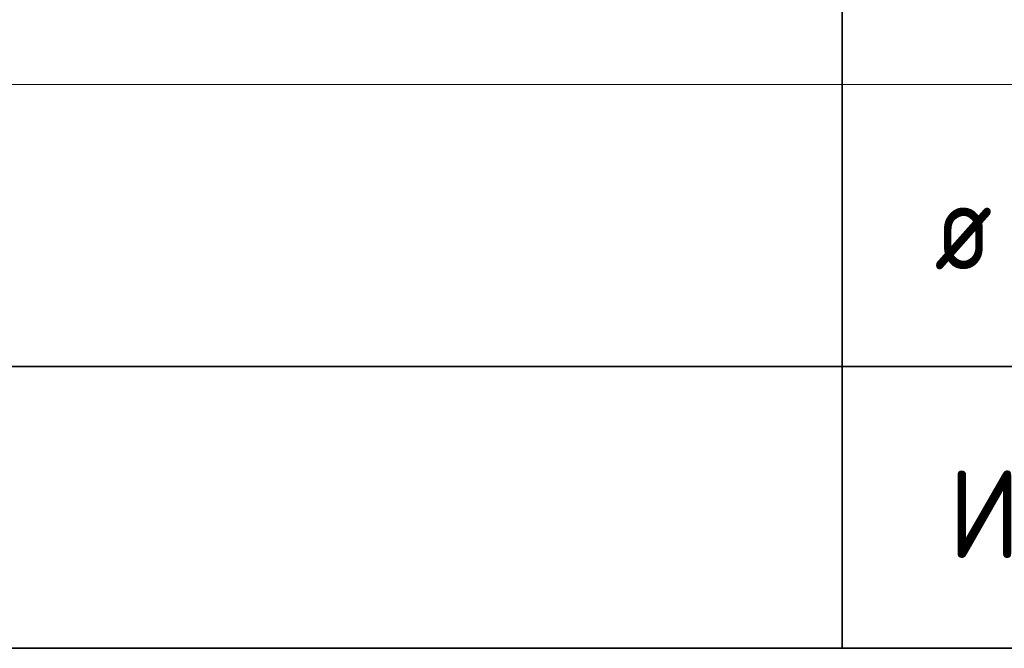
# Model space of a CAD drawing. Header units: metres. Extents: x -38 to 107, y -15 to 21.
# Tile 76 of 167: x 73.08 to 75.88, y -0.33 to 1.46. Entities that reach past the tile are written whole.
import ezdxf

# ---------------------------------------------------------------- set-up
doc = ezdxf.new("R2010")
doc.units = ezdxf.units.M
doc.layers.add('XR$4$Текст_ примечание', color=7, linetype='Continuous', lineweight=13)
doc.styles.add('ISOCPEUR', font='txt')

msp = doc.modelspace()

# ---------------------------------------------------------------- linework, layer by layer
at = {"layer": 'XR$4$Текст_ примечание', "color": 7, "linetype": 'Continuous', "lineweight": 35, "transparency": 33554687}
for p, q in [((75.4198, 2.0717), (75.4198, 1.2717)), ((75.4198, 1.2717), (75.4198, 0.4717)), ((67.9198, 0.4717), (86.4198, 0.4717)), ((75.4198, 0.4717), (75.4198, -0.3283)), ((67.9198, -0.3283), (86.4198, -0.3283))]:
    msp.add_line(p, q, dxfattribs=at)
at = {"layer": 'XR$4$Текст_ примечание', "color": 7, "linetype": 'Continuous', "lineweight": 13, "transparency": 33554687}
for p, q in [((86.4198, 1.2717), (67.9198, 1.2717)), ((86.4198, 0.4717), (67.9198, 0.4717))]:
    msp.add_line(p, q, dxfattribs=at)

# ---------------------------------------------------------------- texts
at = {"layer": 'XR$4$Текст_ примечание', "color": 7, "linetype": 'Continuous', "lineweight": 35, "transparency": 33554687, "char_height": 0.25, "attachment_point": 7, "style": 'ISOCPEUR'}
for s, insert, width in [('\\W0.82;ø', (75.6817, 0.7467), 0.327205), ('\\W0.95;Итого:', (75.7194, -0.072), 1.143461)]:
    msp.add_mtext(s, dxfattribs=dict(at, insert=insert, width=width))

doc.saveas('drawing.dxf')
